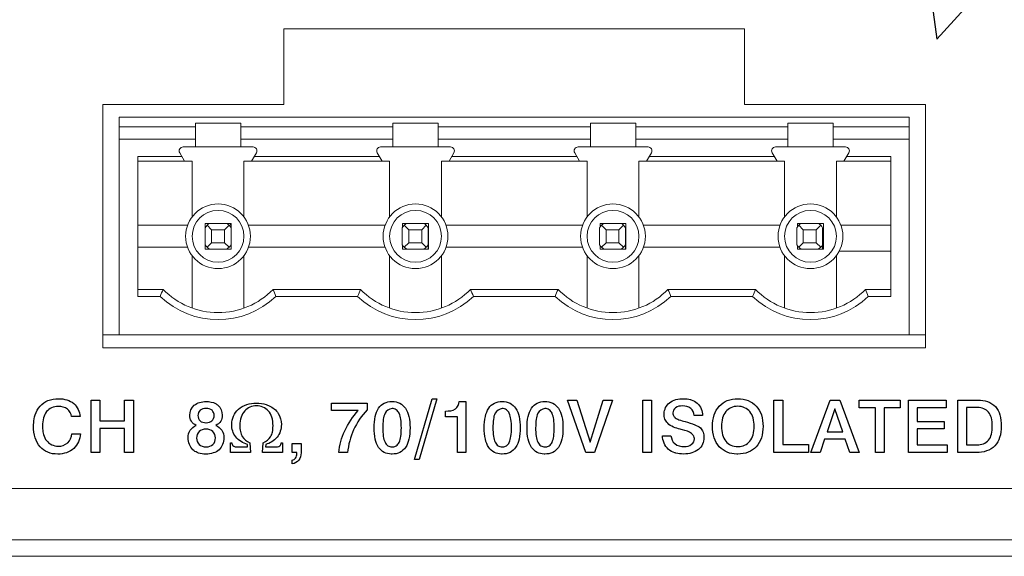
# Model space of a CAD drawing. Header units: inches. Extents: x 0 to 54.8, y -1.5 to 18.4.
# Tile 33 of 43: x 42.4 to 43.9, y 0 to 0.8. Entities that reach past the tile are written whole.
import ezdxf

# ---------------------------------------------------------------- set-up
doc = ezdxf.new("R2010")
doc.units = ezdxf.units.IN
doc.header["$MEASUREMENT"] = 0
doc.layers.get('0').update_dxf_attribs({"color": 8})
doc.layers.add('A', color=1, linetype='Continuous')
doc.layers.add('SCREEN', color=5, linetype='Continuous')

msp = doc.modelspace()

# ---------------------------------------------------------------- linework, layer by layer
at = {"lineweight": 5}
for points in [[(42.8208, 0.687), (42.8208, 0.687), (42.8208, 0.802), (42.8208, 0.802)], [(42.8208, 0.802), (42.8208, 0.802), (43.5208, 0.802), (43.5208, 0.802)], [(43.5208, 0.802), (43.5208, 0.802), (43.5208, 0.687), (43.5208, 0.687)], [(42.5458, 0.317), (42.5458, 0.317), (42.5458, 0.687), (42.5458, 0.687)], [(42.5458, 0.687), (42.5458, 0.687), (42.8208, 0.687), (42.8208, 0.687)], [(43.5208, 0.687), (43.5208, 0.687), (43.7958, 0.687), (43.7958, 0.687)], [(43.7958, 0.687), (43.7958, 0.687), (43.7958, 0.317), (43.7958, 0.317)], [(43.7958, 0.317), (43.7958, 0.317), (42.5458, 0.317), (42.5458, 0.317)], [(36.9238, 0.103), (36.9238, 0.103), (53.7678, 0.103), (53.7678, 0.103)], [(36.9238, 0.025), (36.9238, 0.025), (53.7678, 0.025), (53.7678, 0.025)], [(36.7988, 0), (36.7988, 0), (53.8928, 0), (53.8928, 0)]]:
    msp.add_open_spline(points, degree=3, dxfattribs=at)
at = {"layer": 'A', "lineweight": 5}
for points in [[(42.5708, 0.6677), (42.5708, 0.6677), (42.5708, 0.337), (42.5708, 0.337)], [(43.7708, 0.6677), (43.7708, 0.6677), (42.5708, 0.6677), (42.5708, 0.6677)], [(42.6864, 0.6224), (42.6864, 0.6224), (42.6864, 0.6588), (42.6864, 0.6588)], [(42.7553, 0.6588), (42.7553, 0.6588), (42.6864, 0.6588), (42.6864, 0.6588)], [(42.7553, 0.6588), (42.7553, 0.6588), (42.7553, 0.6224), (42.7553, 0.6224)], [(42.9864, 0.6224), (42.9864, 0.6224), (42.9864, 0.6588), (42.9864, 0.6588)], [(43.0553, 0.6588), (43.0553, 0.6588), (42.9864, 0.6588), (42.9864, 0.6588)], [(43.0553, 0.6588), (43.0553, 0.6588), (43.0553, 0.6224), (43.0553, 0.6224)], [(43.2864, 0.6224), (43.2864, 0.6224), (43.2864, 0.6588), (43.2864, 0.6588)], [(43.3553, 0.6588), (43.3553, 0.6588), (43.2864, 0.6588), (43.2864, 0.6588)], [(43.3553, 0.6588), (43.3553, 0.6588), (43.3553, 0.6224), (43.3553, 0.6224)], [(43.5864, 0.6224), (43.5864, 0.6224), (43.5864, 0.6588), (43.5864, 0.6588)], [(43.6553, 0.6588), (43.6553, 0.6588), (43.5864, 0.6588), (43.5864, 0.6588)], [(43.6553, 0.6588), (43.6553, 0.6588), (43.6553, 0.6224), (43.6553, 0.6224)], [(43.7708, 0.337), (43.7708, 0.337), (43.7708, 0.6677), (43.7708, 0.6677)], [(42.6864, 0.6529), (42.6864, 0.6529), (42.5708, 0.6529), (42.5708, 0.6529)], [(42.9864, 0.6529), (42.9864, 0.6529), (42.7553, 0.6529), (42.7553, 0.6529)], [(43.2864, 0.6529), (43.2864, 0.6529), (43.0553, 0.6529), (43.0553, 0.6529)], [(43.5864, 0.6529), (43.5864, 0.6529), (43.3553, 0.6529), (43.3553, 0.6529)], [(43.7708, 0.6529), (43.7708, 0.6529), (43.6553, 0.6529), (43.6553, 0.6529)], [(42.6864, 0.6342), (42.6864, 0.6342), (42.5708, 0.6342), (42.5708, 0.6342)], [(42.9864, 0.6342), (42.9864, 0.6342), (42.7553, 0.6342), (42.7553, 0.6342)], [(43.2864, 0.6342), (43.2864, 0.6342), (43.0553, 0.6342), (43.0553, 0.6342)], [(43.5864, 0.6342), (43.5864, 0.6342), (43.3553, 0.6342), (43.3553, 0.6342)], [(43.7708, 0.6342), (43.7708, 0.6342), (43.6553, 0.6342), (43.6553, 0.6342)], [(42.6626, 0.6136), (42.6626, 0.6136), (42.67, 0.6008), (42.67, 0.6008)], [(42.6677, 0.6224), (42.6677, 0.6224), (42.774, 0.6224), (42.774, 0.6224)], [(42.7717, 0.6008), (42.7717, 0.6008), (42.7791, 0.6136), (42.7791, 0.6136)], [(42.9626, 0.6136), (42.9626, 0.6136), (42.97, 0.6008), (42.97, 0.6008)], [(42.9677, 0.6224), (42.9677, 0.6224), (43.074, 0.6224), (43.074, 0.6224)], [(43.0717, 0.6008), (43.0717, 0.6008), (43.0791, 0.6136), (43.0791, 0.6136)], [(43.2626, 0.6136), (43.2626, 0.6136), (43.27, 0.6008), (43.27, 0.6008)], [(43.2677, 0.6224), (43.2677, 0.6224), (43.374, 0.6224), (43.374, 0.6224)], [(43.3717, 0.6008), (43.3717, 0.6008), (43.3791, 0.6136), (43.3791, 0.6136)], [(43.5626, 0.6136), (43.5626, 0.6136), (43.57, 0.6008), (43.57, 0.6008)], [(43.5677, 0.6224), (43.5677, 0.6224), (43.674, 0.6224), (43.674, 0.6224)], [(43.6717, 0.6008), (43.6717, 0.6008), (43.6791, 0.6136), (43.6791, 0.6136)], [(42.5988, 0.3953), (42.5988, 0.3953), (42.5988, 0.6077), (42.5988, 0.6077)], [(42.5988, 0.6077), (42.5988, 0.6077), (42.6659, 0.6077), (42.6659, 0.6077)], [(42.5988, 0.6008), (42.5988, 0.6008), (42.6815, 0.6008), (42.6815, 0.6008)], [(42.6815, 0.6008), (42.6815, 0.6008), (42.6815, 0.5161), (42.6815, 0.5161)], [(42.7602, 0.5161), (42.7602, 0.5161), (42.7602, 0.6008), (42.7602, 0.6008)], [(42.7602, 0.6008), (42.7602, 0.6008), (42.9815, 0.6008), (42.9815, 0.6008)], [(42.7757, 0.6077), (42.7757, 0.6077), (42.9659, 0.6077), (42.9659, 0.6077)], [(42.9815, 0.6008), (42.9815, 0.6008), (42.9815, 0.5161), (42.9815, 0.5161)], [(43.0602, 0.5161), (43.0602, 0.5161), (43.0602, 0.6008), (43.0602, 0.6008)], [(43.0602, 0.6008), (43.0602, 0.6008), (43.2815, 0.6008), (43.2815, 0.6008)], [(43.0757, 0.6077), (43.0757, 0.6077), (43.2659, 0.6077), (43.2659, 0.6077)], [(43.2815, 0.6008), (43.2815, 0.6008), (43.2815, 0.5161), (43.2815, 0.5161)], [(43.3602, 0.5161), (43.3602, 0.5161), (43.3602, 0.6008), (43.3602, 0.6008)], [(43.3602, 0.6008), (43.3602, 0.6008), (43.5815, 0.6008), (43.5815, 0.6008)], [(43.3757, 0.6077), (43.3757, 0.6077), (43.5659, 0.6077), (43.5659, 0.6077)], [(43.5815, 0.6008), (43.5815, 0.6008), (43.5815, 0.5161), (43.5815, 0.5161)], [(43.6602, 0.5161), (43.6602, 0.5161), (43.6602, 0.6008), (43.6602, 0.6008)], [(43.6602, 0.6008), (43.6602, 0.6008), (43.7429, 0.6008), (43.7429, 0.6008)], [(43.6757, 0.6077), (43.6757, 0.6077), (43.7429, 0.6077), (43.7429, 0.6077)], [(43.7429, 0.6077), (43.7429, 0.6077), (43.7429, 0.3953), (43.7429, 0.3953)], [(42.6745, 0.5033), (42.6745, 0.5033), (42.5988, 0.5033), (42.5988, 0.5033)], [(42.7011, 0.4669), (42.7011, 0.4669), (42.7011, 0.5063), (42.7011, 0.5063)], [(42.7011, 0.5063), (42.7011, 0.5063), (42.7405, 0.5063), (42.7405, 0.5063)], [(42.7078, 0.5063), (42.7051, 0.5045), (42.7029, 0.5023), (42.7011, 0.4997)], [(42.7041, 0.5033), (42.7041, 0.5033), (42.711, 0.4964), (42.711, 0.4964)], [(42.711, 0.4768), (42.711, 0.4768), (42.711, 0.4964), (42.711, 0.4964)], [(42.711, 0.4964), (42.711, 0.4964), (42.7307, 0.4964), (42.7307, 0.4964)], [(42.7307, 0.4964), (42.7307, 0.4964), (42.7375, 0.5033), (42.7375, 0.5033)], [(42.7307, 0.4964), (42.7307, 0.4964), (42.7307, 0.4768), (42.7307, 0.4768)], [(42.7405, 0.4997), (42.7388, 0.5023), (42.7365, 0.5045), (42.7339, 0.5063)], [(42.7406, 0.5062), (42.7399, 0.505), (42.7393, 0.5037), (42.7387, 0.5024)], [(42.7405, 0.4669), (42.7405, 0.4669), (42.7405, 0.5063), (42.7405, 0.5063)], [(42.9745, 0.5033), (42.9745, 0.5033), (42.7671, 0.5033), (42.7671, 0.5033)], [(43.0074, 0.5063), (43.0047, 0.5045), (43.0025, 0.5023), (43.0007, 0.4997)], [(43.0007, 0.4997), (43.0007, 0.4997), (43.0007, 0.4735), (43.0007, 0.4735)], [(43.0011, 0.5063), (43.0011, 0.5063), (43.0011, 0.5002), (43.0011, 0.5002)], [(43.0011, 0.5063), (43.0011, 0.5063), (43.0405, 0.5063), (43.0405, 0.5063)], [(43.0037, 0.5033), (43.0037, 0.5033), (43.0106, 0.4964), (43.0106, 0.4964)], [(43.0106, 0.4768), (43.0106, 0.4768), (43.0106, 0.4964), (43.0106, 0.4964)], [(43.0106, 0.4964), (43.0106, 0.4964), (43.0303, 0.4964), (43.0303, 0.4964)], [(43.0303, 0.4964), (43.0303, 0.4964), (43.0371, 0.5033), (43.0371, 0.5033)], [(43.0303, 0.4964), (43.0303, 0.4964), (43.0303, 0.4768), (43.0303, 0.4768)], [(43.0401, 0.4997), (43.0384, 0.5023), (43.0361, 0.5045), (43.0335, 0.5063)], [(43.0401, 0.467), (43.0401, 0.467), (43.0401, 0.4997), (43.0401, 0.4997)], [(43.0405, 0.4669), (43.0405, 0.4669), (43.0405, 0.5063), (43.0405, 0.5063)], [(43.2745, 0.5033), (43.2745, 0.5033), (43.0671, 0.5033), (43.0671, 0.5033)], [(43.307, 0.5063), (43.3044, 0.5045), (43.3021, 0.5023), (43.3004, 0.4997)], [(43.3004, 0.4997), (43.3004, 0.4997), (43.3004, 0.4735), (43.3004, 0.4735)], [(43.3011, 0.5008), (43.3011, 0.5008), (43.3011, 0.5063), (43.3011, 0.5063)], [(43.3011, 0.5063), (43.3011, 0.5063), (43.3405, 0.5063), (43.3405, 0.5063)], [(43.3033, 0.5033), (43.3033, 0.5033), (43.3102, 0.4964), (43.3102, 0.4964)], [(43.3102, 0.4768), (43.3102, 0.4768), (43.3102, 0.4964), (43.3102, 0.4964)], [(43.3102, 0.4964), (43.3102, 0.4964), (43.3299, 0.4964), (43.3299, 0.4964)], [(43.3299, 0.4964), (43.3299, 0.4964), (43.3367, 0.5033), (43.3367, 0.5033)], [(43.3299, 0.4964), (43.3299, 0.4964), (43.3299, 0.4768), (43.3299, 0.4768)], [(43.3397, 0.4997), (43.338, 0.5023), (43.3357, 0.5045), (43.3331, 0.5063)], [(43.3397, 0.467), (43.3397, 0.467), (43.3397, 0.4997), (43.3397, 0.4997)], [(43.3405, 0.5063), (43.3405, 0.5063), (43.3405, 0.4669), (43.3405, 0.4669)], [(43.5745, 0.5033), (43.5745, 0.5033), (43.3671, 0.5033), (43.3671, 0.5033)], [(43.6066, 0.5063), (43.604, 0.5045), (43.6017, 0.5023), (43.6, 0.4997)], [(43.6, 0.4997), (43.6, 0.4997), (43.6, 0.4735), (43.6, 0.4735)], [(43.6011, 0.5013), (43.6011, 0.5013), (43.6011, 0.5063), (43.6011, 0.5063)], [(43.6011, 0.5063), (43.6011, 0.5063), (43.6405, 0.5063), (43.6405, 0.5063)], [(43.6029, 0.5033), (43.6029, 0.5033), (43.6098, 0.4964), (43.6098, 0.4964)], [(43.6098, 0.4768), (43.6098, 0.4768), (43.6098, 0.4964), (43.6098, 0.4964)], [(43.6098, 0.4964), (43.6098, 0.4964), (43.6295, 0.4964), (43.6295, 0.4964)], [(43.6295, 0.4964), (43.6295, 0.4964), (43.6364, 0.5033), (43.6364, 0.5033)], [(43.6295, 0.4964), (43.6295, 0.4964), (43.6295, 0.4768), (43.6295, 0.4768)], [(43.6393, 0.4997), (43.6376, 0.5023), (43.6353, 0.5045), (43.6327, 0.5063)], [(43.6393, 0.467), (43.6393, 0.467), (43.6393, 0.4997), (43.6393, 0.4997)], [(43.6405, 0.4669), (43.6405, 0.4669), (43.6405, 0.5063), (43.6405, 0.5063)], [(43.7429, 0.5033), (43.7429, 0.5033), (43.6671, 0.5033), (43.6671, 0.5033)], [(42.5988, 0.4699), (42.5988, 0.4699), (42.6745, 0.4699), (42.6745, 0.4699)], [(42.7011, 0.4735), (42.7029, 0.4709), (42.7051, 0.4687), (42.7078, 0.4669)], [(42.7011, 0.4669), (42.7011, 0.4669), (42.7405, 0.4669), (42.7405, 0.4669)], [(42.711, 0.4768), (42.711, 0.4768), (42.7041, 0.4699), (42.7041, 0.4699)], [(42.7307, 0.4768), (42.7307, 0.4768), (42.711, 0.4768), (42.711, 0.4768)], [(42.7307, 0.4768), (42.7307, 0.4768), (42.7375, 0.4699), (42.7375, 0.4699)], [(42.7339, 0.4669), (42.7365, 0.4687), (42.7388, 0.4709), (42.7405, 0.4735)], [(42.7671, 0.4699), (42.7671, 0.4699), (42.9745, 0.4699), (42.9745, 0.4699)], [(43.0007, 0.4735), (43.0025, 0.4709), (43.0047, 0.4687), (43.0074, 0.4669)], [(43.0011, 0.473), (43.0011, 0.473), (43.0011, 0.4669), (43.0011, 0.4669)], [(43.0011, 0.4669), (43.0011, 0.4669), (43.0405, 0.4669), (43.0405, 0.4669)], [(43.0106, 0.4768), (43.0106, 0.4768), (43.0037, 0.4699), (43.0037, 0.4699)], [(43.0303, 0.4768), (43.0303, 0.4768), (43.0106, 0.4768), (43.0106, 0.4768)], [(43.0303, 0.4768), (43.0303, 0.4768), (43.0371, 0.4699), (43.0371, 0.4699)], [(43.0335, 0.4669), (43.0361, 0.4687), (43.0384, 0.4709), (43.0401, 0.4735)], [(43.0671, 0.4699), (43.0671, 0.4699), (43.2745, 0.4699), (43.2745, 0.4699)], [(43.3004, 0.4735), (43.3021, 0.4709), (43.3044, 0.4687), (43.307, 0.4669)], [(43.3011, 0.4669), (43.3011, 0.4669), (43.3011, 0.4724), (43.3011, 0.4724)], [(43.3011, 0.4669), (43.3011, 0.4669), (43.3405, 0.4669), (43.3405, 0.4669)], [(43.3102, 0.4768), (43.3102, 0.4768), (43.3033, 0.4699), (43.3033, 0.4699)], [(43.3299, 0.4768), (43.3299, 0.4768), (43.3102, 0.4768), (43.3102, 0.4768)], [(43.3299, 0.4768), (43.3299, 0.4768), (43.3367, 0.4699), (43.3367, 0.4699)], [(43.3331, 0.4669), (43.3357, 0.4687), (43.338, 0.4709), (43.3397, 0.4735)], [(43.3671, 0.4699), (43.3671, 0.4699), (43.5745, 0.4699), (43.5745, 0.4699)], [(43.6, 0.4735), (43.6017, 0.4709), (43.604, 0.4687), (43.6066, 0.4669)], [(43.6011, 0.4669), (43.6011, 0.4669), (43.6011, 0.4719), (43.6011, 0.4719)], [(43.6011, 0.4669), (43.6011, 0.4669), (43.6405, 0.4669), (43.6405, 0.4669)], [(43.6098, 0.4768), (43.6098, 0.4768), (43.6029, 0.4699), (43.6029, 0.4699)], [(43.6295, 0.4768), (43.6295, 0.4768), (43.6098, 0.4768), (43.6098, 0.4768)], [(43.6295, 0.4768), (43.6295, 0.4768), (43.6364, 0.4699), (43.6364, 0.4699)], [(43.6327, 0.4669), (43.6353, 0.4687), (43.6376, 0.4709), (43.6393, 0.4735)], [(43.6645, 0.464), (43.6645, 0.464), (43.7429, 0.464), (43.7429, 0.464)], [(42.6815, 0.3773), (42.6815, 0.3773), (42.6815, 0.4571), (42.6815, 0.4571)], [(42.7602, 0.3773), (42.7602, 0.3773), (42.7602, 0.4571), (42.7602, 0.4571)], [(42.9815, 0.4571), (42.9815, 0.4571), (42.9815, 0.3773), (42.9815, 0.3773)], [(43.0602, 0.3773), (43.0602, 0.3773), (43.0602, 0.4571), (43.0602, 0.4571)], [(43.2815, 0.4571), (43.2815, 0.4571), (43.2815, 0.3773), (43.2815, 0.3773)], [(43.3602, 0.3773), (43.3602, 0.3773), (43.3602, 0.4571), (43.3602, 0.4571)], [(43.5815, 0.4571), (43.5815, 0.4571), (43.5815, 0.3773), (43.5815, 0.3773)], [(43.6602, 0.3773), (43.6602, 0.3773), (43.6602, 0.4571), (43.6602, 0.4571)], [(42.6373, 0.4059), (42.6373, 0.4059), (42.5988, 0.4059), (42.5988, 0.4059)], [(42.6373, 0.4059), (42.6358, 0.4024), (42.6344, 0.3989), (42.6329, 0.3953)], [(42.8043, 0.4059), (42.8043, 0.4059), (42.9373, 0.4059), (42.9373, 0.4059)], [(42.8087, 0.3953), (42.8073, 0.3989), (42.8058, 0.4024), (42.8043, 0.4059)], [(42.9373, 0.4059), (42.9358, 0.4024), (42.9344, 0.3989), (42.9329, 0.3953)], [(43.1043, 0.4059), (43.1043, 0.4059), (43.2373, 0.4059), (43.2373, 0.4059)], [(43.1087, 0.3953), (43.1073, 0.3989), (43.1058, 0.4024), (43.1043, 0.4059)], [(43.2373, 0.4059), (43.2358, 0.4024), (43.2344, 0.3989), (43.2329, 0.3953)], [(43.5373, 0.4059), (43.5373, 0.4059), (43.4043, 0.4059), (43.4043, 0.4059)], [(43.4087, 0.3953), (43.4073, 0.3989), (43.4058, 0.4024), (43.4043, 0.4059)], [(43.5373, 0.4059), (43.5358, 0.4024), (43.5344, 0.3989), (43.5329, 0.3953)], [(43.7429, 0.4059), (43.7429, 0.4059), (43.7043, 0.4059), (43.7043, 0.4059)], [(43.7087, 0.3953), (43.7073, 0.3989), (43.7058, 0.4024), (43.7043, 0.4059)], [(42.6329, 0.3953), (42.6329, 0.3953), (42.5988, 0.3953), (42.5988, 0.3953)], [(42.6329, 0.3953), (42.682, 0.3481), (42.7596, 0.3481), (42.8087, 0.3953)], [(42.9329, 0.3953), (42.9329, 0.3953), (42.8087, 0.3953), (42.8087, 0.3953)], [(42.9329, 0.3953), (42.982, 0.3481), (43.0596, 0.3481), (43.1087, 0.3953)], [(43.2329, 0.3953), (43.2329, 0.3953), (43.1087, 0.3953), (43.1087, 0.3953)], [(43.2329, 0.3953), (43.282, 0.3481), (43.3596, 0.3481), (43.4087, 0.3953)], [(43.5329, 0.3953), (43.5329, 0.3953), (43.4087, 0.3953), (43.4087, 0.3953)], [(43.5329, 0.3953), (43.582, 0.3481), (43.6596, 0.3481), (43.7087, 0.3953)], [(43.7429, 0.3953), (43.7429, 0.3953), (43.7087, 0.3953), (43.7087, 0.3953)], [(42.5458, 0.337), (42.5458, 0.337), (43.7958, 0.337), (43.7958, 0.337)]]:
    msp.add_open_spline(points, degree=3, dxfattribs=at)
for points, knots in [([(42.6677, 0.6224), (42.6656, 0.6224), (42.6636, 0.6213), (42.6626, 0.6195), (42.6626, 0.6195), (42.6615, 0.6176), (42.6615, 0.6154), (42.6626, 0.6136)], [0, 0, 0, 0, 0.5, 0.5, 0.5, 0.5, 1, 1, 1, 1]), ([(42.7791, 0.6136), (42.7801, 0.6154), (42.7801, 0.6176), (42.7791, 0.6195), (42.7791, 0.6195), (42.778, 0.6213), (42.7761, 0.6224), (42.774, 0.6224)], [0, 0, 0, 0, 0.5, 0.5, 0.5, 0.5, 1, 1, 1, 1]), ([(42.9677, 0.6224), (42.9656, 0.6224), (42.9636, 0.6213), (42.9626, 0.6195), (42.9626, 0.6195), (42.9615, 0.6176), (42.9615, 0.6154), (42.9626, 0.6136)], [0, 0, 0, 0, 0.5, 0.5, 0.5, 0.5, 1, 1, 1, 1]), ([(43.0791, 0.6136), (43.0801, 0.6154), (43.0801, 0.6176), (43.0791, 0.6195), (43.0791, 0.6195), (43.078, 0.6213), (43.0761, 0.6224), (43.074, 0.6224)], [0, 0, 0, 0, 0.5, 0.5, 0.5, 0.5, 1, 1, 1, 1]), ([(43.2677, 0.6224), (43.2656, 0.6224), (43.2636, 0.6213), (43.2626, 0.6195), (43.2626, 0.6195), (43.2615, 0.6176), (43.2615, 0.6154), (43.2626, 0.6136)], [0, 0, 0, 0, 0.5, 0.5, 0.5, 0.5, 1, 1, 1, 1]), ([(43.3791, 0.6136), (43.3801, 0.6154), (43.3801, 0.6176), (43.3791, 0.6195), (43.3791, 0.6195), (43.378, 0.6213), (43.3761, 0.6224), (43.374, 0.6224)], [0, 0, 0, 0, 0.5, 0.5, 0.5, 0.5, 1, 1, 1, 1]), ([(43.5677, 0.6224), (43.5656, 0.6224), (43.5636, 0.6213), (43.5626, 0.6195), (43.5626, 0.6195), (43.5615, 0.6176), (43.5615, 0.6154), (43.5626, 0.6136)], [0, 0, 0, 0, 0.5, 0.5, 0.5, 0.5, 1, 1, 1, 1]), ([(43.6791, 0.6136), (43.6801, 0.6154), (43.6801, 0.6176), (43.6791, 0.6195), (43.6791, 0.6195), (43.678, 0.6213), (43.6761, 0.6224), (43.674, 0.6224)], [0, 0, 0, 0, 0.5, 0.5, 0.5, 0.5, 1, 1, 1, 1]), ([(42.77, 0.4866), (42.77, 0.5138), (42.748, 0.5358), (42.7208, 0.5358), (42.7208, 0.5358), (42.6936, 0.5358), (42.6716, 0.5138), (42.6716, 0.4866), (42.6716, 0.4866), (42.6716, 0.4594), (42.6936, 0.4374), (42.7208, 0.4374), (42.7208, 0.4374), (42.748, 0.4374), (42.77, 0.4594), (42.77, 0.4866)], [0, 0, 0, 0, 0.25, 0.25, 0.25, 0.25, 0.5, 0.5, 0.5, 0.5, 0.75, 0.75, 0.75, 0.75, 1, 1, 1, 1]), ([(42.7602, 0.4866), (42.7602, 0.5083), (42.7426, 0.526), (42.7208, 0.526), (42.7208, 0.526), (42.6991, 0.526), (42.6815, 0.5083), (42.6815, 0.4866), (42.6815, 0.4866), (42.6815, 0.4649), (42.6991, 0.4472), (42.7208, 0.4472), (42.7208, 0.4472), (42.7426, 0.4472), (42.7602, 0.4649), (42.7602, 0.4866)], [0, 0, 0, 0, 0.25, 0.25, 0.25, 0.25, 0.5, 0.5, 0.5, 0.5, 0.75, 0.75, 0.75, 0.75, 1, 1, 1, 1]), ([(43.07, 0.4866), (43.07, 0.5138), (43.048, 0.5358), (43.0208, 0.5358), (43.0208, 0.5358), (42.9936, 0.5358), (42.9716, 0.5138), (42.9716, 0.4866), (42.9716, 0.4866), (42.9716, 0.4594), (42.9936, 0.4374), (43.0208, 0.4374), (43.0208, 0.4374), (43.048, 0.4374), (43.07, 0.4594), (43.07, 0.4866)], [0, 0, 0, 0, 0.25, 0.25, 0.25, 0.25, 0.5, 0.5, 0.5, 0.5, 0.75, 0.75, 0.75, 0.75, 1, 1, 1, 1]), ([(43.0602, 0.4866), (43.0602, 0.5083), (43.0426, 0.526), (43.0208, 0.526), (43.0208, 0.526), (42.9991, 0.526), (42.9815, 0.5083), (42.9815, 0.4866), (42.9815, 0.4866), (42.9815, 0.4649), (42.9991, 0.4472), (43.0208, 0.4472), (43.0208, 0.4472), (43.0426, 0.4472), (43.0602, 0.4649), (43.0602, 0.4866)], [0, 0, 0, 0, 0.25, 0.25, 0.25, 0.25, 0.5, 0.5, 0.5, 0.5, 0.75, 0.75, 0.75, 0.75, 1, 1, 1, 1]), ([(43.37, 0.4866), (43.37, 0.5138), (43.348, 0.5358), (43.3208, 0.5358), (43.3208, 0.5358), (43.2936, 0.5358), (43.2716, 0.5138), (43.2716, 0.4866), (43.2716, 0.4866), (43.2716, 0.4594), (43.2936, 0.4374), (43.3208, 0.4374), (43.3208, 0.4374), (43.348, 0.4374), (43.37, 0.4594), (43.37, 0.4866)], [0, 0, 0, 0, 0.25, 0.25, 0.25, 0.25, 0.5, 0.5, 0.5, 0.5, 0.75, 0.75, 0.75, 0.75, 1, 1, 1, 1]), ([(43.3602, 0.4866), (43.3602, 0.5083), (43.3426, 0.526), (43.3208, 0.526), (43.3208, 0.526), (43.2991, 0.526), (43.2815, 0.5083), (43.2815, 0.4866), (43.2815, 0.4866), (43.2815, 0.4649), (43.2991, 0.4472), (43.3208, 0.4472), (43.3208, 0.4472), (43.3426, 0.4472), (43.3602, 0.4649), (43.3602, 0.4866)], [0, 0, 0, 0, 0.25, 0.25, 0.25, 0.25, 0.5, 0.5, 0.5, 0.5, 0.75, 0.75, 0.75, 0.75, 1, 1, 1, 1]), ([(43.67, 0.4866), (43.67, 0.5138), (43.648, 0.5358), (43.6208, 0.5358), (43.6208, 0.5358), (43.5936, 0.5358), (43.5716, 0.5138), (43.5716, 0.4866), (43.5716, 0.4866), (43.5716, 0.4594), (43.5936, 0.4374), (43.6208, 0.4374), (43.6208, 0.4374), (43.648, 0.4374), (43.67, 0.4594), (43.67, 0.4866)], [0, 0, 0, 0, 0.25, 0.25, 0.25, 0.25, 0.5, 0.5, 0.5, 0.5, 0.75, 0.75, 0.75, 0.75, 1, 1, 1, 1]), ([(43.6602, 0.4866), (43.6602, 0.5083), (43.6426, 0.526), (43.6208, 0.526), (43.6208, 0.526), (43.5991, 0.526), (43.5815, 0.5083), (43.5815, 0.4866), (43.5815, 0.4866), (43.5815, 0.4649), (43.5991, 0.4472), (43.6208, 0.4472), (43.6208, 0.4472), (43.6426, 0.4472), (43.6602, 0.4649), (43.6602, 0.4866)], [0, 0, 0, 0, 0.25, 0.25, 0.25, 0.25, 0.5, 0.5, 0.5, 0.5, 0.75, 0.75, 0.75, 0.75, 1, 1, 1, 1]), ([(42.6373, 0.4059), (42.6592, 0.3833), (42.6893, 0.3705), (42.7208, 0.3705), (42.7208, 0.3705), (42.7523, 0.3705), (42.7825, 0.3833), (42.8043, 0.4059)], [0, 0, 0, 0, 0.5, 0.5, 0.5, 0.5, 1, 1, 1, 1]), ([(42.9373, 0.4059), (42.9592, 0.3833), (42.9893, 0.3705), (43.0208, 0.3705), (43.0208, 0.3705), (43.0523, 0.3705), (43.0825, 0.3833), (43.1043, 0.4059)], [0, 0, 0, 0, 0.5, 0.5, 0.5, 0.5, 1, 1, 1, 1]), ([(43.2373, 0.4059), (43.2592, 0.3833), (43.2893, 0.3705), (43.3208, 0.3705), (43.3208, 0.3705), (43.3523, 0.3705), (43.3825, 0.3833), (43.4043, 0.4059)], [0, 0, 0, 0, 0.5, 0.5, 0.5, 0.5, 1, 1, 1, 1]), ([(43.5373, 0.4059), (43.5592, 0.3833), (43.5893, 0.3705), (43.6208, 0.3705), (43.6208, 0.3705), (43.6523, 0.3705), (43.6825, 0.3833), (43.7043, 0.4059)], [0, 0, 0, 0, 0.5, 0.5, 0.5, 0.5, 1, 1, 1, 1])]:
    msp.add_open_spline(points, degree=3, knots=knots, dxfattribs=at)
at = {"layer": 'SCREEN', "linetype": 'Continuous'}
for p, q in [((43.8009, 0.8747), (43.8126, 0.7863)), ((43.8126, 0.7863), (43.874, 0.8535)), ((43.0192, 0.1474), (43.0462, 0.2397)), ((43.0534, 0.2397), (43.0262, 0.1474)), ((43.0462, 0.2397), (43.0534, 0.2397)), ((42.5278, 0.2376), (42.5411, 0.2376)), ((42.5278, 0.1577), (42.5278, 0.2376)), ((42.5411, 0.2376), (42.5411, 0.2061)), ((42.5789, 0.2376), (42.5922, 0.2376)), ((42.5789, 0.2061), (42.5789, 0.2376)), ((42.5922, 0.2376), (42.5922, 0.1577)), ((42.8934, 0.2331), (42.9472, 0.2331)), ((42.8934, 0.2217), (42.8934, 0.2331)), ((42.9472, 0.2331), (42.9472, 0.2228)), ((43.0873, 0.2354), (43.097, 0.2354)), ((43.097, 0.2354), (43.097, 0.1577)), ((43.2515, 0.2376), (43.2658, 0.2376)), ((43.2793, 0.1577), (43.2515, 0.2376)), ((43.2658, 0.2376), (43.286, 0.1738)), ((43.286, 0.1738), (43.3061, 0.2376)), ((43.3203, 0.2376), (43.2927, 0.1577)), ((43.3061, 0.2376), (43.3203, 0.2376)), ((43.3659, 0.2376), (43.3793, 0.2376)), ((43.3659, 0.1577), (43.3659, 0.2376)), ((43.3793, 0.2376), (43.3793, 0.1577)), ((43.5653, 0.2376), (43.5786, 0.2376)), ((43.5653, 0.1577), (43.5653, 0.2376)), ((43.5786, 0.2376), (43.5786, 0.1698)), ((43.6215, 0.1577), (43.6505, 0.2376)), ((43.6505, 0.2376), (43.6655, 0.2376)), ((43.6655, 0.2376), (43.6948, 0.1577)), ((43.6947, 0.2376), (43.7571, 0.2376)), ((43.6947, 0.2259), (43.6947, 0.2376)), ((43.7194, 0.2259), (43.6947, 0.2259)), ((43.7194, 0.1577), (43.7194, 0.2259)), ((43.7571, 0.2259), (43.7326, 0.2259)), ((43.7326, 0.2259), (43.7326, 0.1577)), ((43.7571, 0.2376), (43.7571, 0.2259)), ((43.7698, 0.2376), (43.8271, 0.2376)), ((43.7698, 0.1577), (43.7698, 0.2376)), ((43.8271, 0.2259), (43.7829, 0.2259)), ((43.7829, 0.2259), (43.7829, 0.205)), ((43.8271, 0.2376), (43.8271, 0.2259)), ((43.8446, 0.2376), (43.8754, 0.2376)), ((43.8446, 0.1577), (43.8446, 0.2376)), ((43.8749, 0.2262), (43.8576, 0.2262)), ((43.8576, 0.2262), (43.8576, 0.1695)), ((42.5114, 0.2126), (42.4983, 0.2126)), ((42.9338, 0.2217), (42.8934, 0.2217)), ((43.0663, 0.2119), (43.0663, 0.2209)), ((43.0846, 0.2119), (43.0663, 0.2119)), ((43.0846, 0.1577), (43.0846, 0.2119)), ((43.4568, 0.2143), (43.4441, 0.2142)), ((43.6579, 0.2241), (43.646, 0.1895)), ((43.6698, 0.1895), (43.6579, 0.2241)), ((42.5411, 0.2061), (42.5789, 0.2061)), ((43.7829, 0.205), (43.8237, 0.205)), ((43.8237, 0.205), (43.8237, 0.1938)), ((42.4988, 0.1863), (42.5118, 0.1863)), ((42.5789, 0.1942), (42.5411, 0.1942)), ((42.5411, 0.1942), (42.5411, 0.1577)), ((42.5789, 0.1577), (42.5789, 0.1942)), ((43.396, 0.1833), (43.4089, 0.1833)), ((43.646, 0.1895), (43.6698, 0.1895)), ((43.8237, 0.1938), (43.7829, 0.1938)), ((43.7829, 0.1938), (43.7829, 0.1697)), ((42.7397, 0.1728), (42.7416, 0.1728)), ((42.7397, 0.1577), (42.7397, 0.1728)), ((42.7507, 0.1664), (42.7654, 0.1664)), ((42.7654, 0.1664), (42.7654, 0.1702)), ((42.7689, 0.1728), (42.7702, 0.1577)), ((42.7882, 0.1577), (42.7895, 0.1728)), ((42.7932, 0.1702), (42.7927, 0.1664)), ((42.7927, 0.1664), (42.8076, 0.1664)), ((42.8169, 0.1728), (42.8189, 0.1728)), ((42.8189, 0.1728), (42.8189, 0.1577)), ((42.8335, 0.1716), (42.847, 0.1716)), ((42.8335, 0.1577), (42.8335, 0.1716)), ((42.847, 0.1716), (42.847, 0.1573)), ((43.5786, 0.1698), (43.618, 0.1698)), ((43.618, 0.1698), (43.618, 0.1577)), ((43.6423, 0.1783), (43.6353, 0.1577)), ((43.6734, 0.1783), (43.6423, 0.1783)), ((43.6806, 0.1577), (43.6734, 0.1783)), ((43.7829, 0.1697), (43.8286, 0.1697)), ((43.8286, 0.1697), (43.8286, 0.1577)), ((43.8576, 0.1695), (43.874, 0.1695)), ((42.5411, 0.1577), (42.5278, 0.1577)), ((42.5922, 0.1577), (42.5789, 0.1577)), ((42.7702, 0.1577), (42.7397, 0.1577)), ((42.8189, 0.1577), (42.7882, 0.1577)), ((42.8404, 0.1577), (42.8335, 0.1577)), ((42.8405, 0.1559), (42.8404, 0.1577)), ((42.9176, 0.1577), (42.9041, 0.1577)), ((43.097, 0.1577), (43.0846, 0.1577)), ((43.2927, 0.1577), (43.2793, 0.1577)), ((43.3793, 0.1577), (43.3659, 0.1577)), ((43.618, 0.1577), (43.5653, 0.1577)), ((43.6353, 0.1577), (43.6215, 0.1577)), ((43.6948, 0.1577), (43.6806, 0.1577)), ((43.7326, 0.1577), (43.7194, 0.1577)), ((43.8286, 0.1577), (43.7698, 0.1577)), ((43.8732, 0.1577), (43.8446, 0.1577)), ((42.8335, 0.1404), (42.8335, 0.1461)), ((43.0262, 0.1474), (43.0192, 0.1474))]:
    msp.add_line(p, q, dxfattribs=at)
msp.add_arc((43.3942, 0.071), 0.1256, 75.213, 76.8655, dxfattribs=at)
for points, knots in [([(42.4407, 0.2029), (42.441, 0.2071), (42.4426, 0.2163), (42.4494, 0.2291), (42.4625, 0.2382), (42.4773, 0.2403), (42.491, 0.2387), (42.5054, 0.2316), (42.5108, 0.2199), (42.5114, 0.2126)], [0, 0, 0, 0, 0.118567, 0.263479, 0.401877, 0.554542, 0.679482, 0.78938, 1, 1, 1, 1]), ([(43.4228, 0.1933), (43.416, 0.1951), (43.406, 0.1981), (43.3991, 0.2088), (43.3972, 0.2204), (43.4056, 0.2371), (43.4241, 0.2404), (43.4351, 0.2393), (43.4385, 0.2383)], [0, 0, 0, 0, 0.237237, 0.323923, 0.420345, 0.626127, 0.880328, 1, 1, 1, 1]), ([(43.5088, 0.1555), (43.5039, 0.1556), (43.494, 0.1573), (43.4813, 0.166), (43.4733, 0.1805), (43.4714, 0.1976), (43.4733, 0.2146), (43.4813, 0.2291), (43.4945, 0.2381), (43.5049, 0.2397), (43.5104, 0.2397)], [0, 0, 0, 0, 0.115123, 0.231921, 0.353626, 0.493786, 0.633811, 0.755499, 0.87149, 1, 1, 1, 1]), ([(43.5104, 0.2397), (43.5159, 0.2397), (43.5263, 0.238), (43.5395, 0.229), (43.5475, 0.2146), (43.5494, 0.1976), (43.5475, 0.1805), (43.5395, 0.1661), (43.5263, 0.1569), (43.5153, 0.1554), (43.5093, 0.1555), (43.5088, 0.1555)], [0, 0, 0, 0, 0.125244, 0.238472, 0.357178, 0.493571, 0.630109, 0.748845, 0.862858, 0.987518, 1, 1, 1, 1]), ([(42.4983, 0.2126), (42.4977, 0.2168), (42.4927, 0.2259), (42.4794, 0.2285), (42.4679, 0.2267), (42.4595, 0.2202), (42.4548, 0.2101), (42.4538, 0.1994), (42.4543, 0.1924), (42.4548, 0.1895)], [0, 0, 0, 0, 0.163482, 0.346371, 0.477342, 0.598137, 0.730951, 0.89148, 1, 1, 1, 1]), ([(42.6876, 0.199), (42.6847, 0.2004), (42.6793, 0.2047), (42.6765, 0.2169), (42.6817, 0.2292), (42.6929, 0.2346), (42.704, 0.2359), (42.7128, 0.2345), (42.717, 0.2322)], [0, 0, 0, 0, 0.139079, 0.277259, 0.516125, 0.645003, 0.795247, 1, 1, 1, 1]), ([(42.7025, 0.2249), (42.6992, 0.2249), (42.6928, 0.2234), (42.689, 0.2141), (42.6926, 0.2047), (42.6993, 0.2031), (42.7028, 0.2031), (42.703, 0.2031)], [0, 0, 0, 0, 0.257017, 0.48865, 0.728035, 0.986943, 1, 1, 1, 1]), ([(42.703, 0.2031), (42.7062, 0.2032), (42.7124, 0.2049), (42.7162, 0.2141), (42.7124, 0.2235), (42.7059, 0.2249), (42.7025, 0.2249)], [0, 0, 0, 0, 0.253017, 0.494374, 0.733389, 1, 1, 1, 1]), ([(42.717, 0.2322), (42.7183, 0.2315), (42.7241, 0.2276), (42.7286, 0.217), (42.7259, 0.2047), (42.7204, 0.2004), (42.7175, 0.199)], [0, 0, 0, 0, 0.110546, 0.518624, 0.758751, 1, 1, 1, 1]), ([(42.7654, 0.1702), (42.7587, 0.1722), (42.7459, 0.1797), (42.7387, 0.2023), (42.7498, 0.2278), (42.7744, 0.2342), (42.7891, 0.2323), (42.7939, 0.2308)], [0, 0, 0, 0, 0.190617, 0.372063, 0.601197, 0.864509, 1, 1, 1, 1]), ([(42.7693, 0.2269), (42.7662, 0.2255), (42.7604, 0.2213), (42.7549, 0.2113), (42.7536, 0.2002), (42.7544, 0.1901), (42.7578, 0.1797), (42.7644, 0.1745), (42.7689, 0.1728)], [0, 0, 0, 0, 0.149057, 0.315676, 0.506149, 0.655816, 0.778673, 1, 1, 1, 1]), ([(42.7895, 0.1728), (42.7939, 0.1747), (42.8004, 0.1794), (42.8039, 0.1896), (42.8046, 0.1997), (42.8035, 0.2111), (42.7965, 0.2244), (42.7824, 0.2306), (42.7724, 0.2282), (42.7693, 0.2269)], [0, 0, 0, 0, 0.169782, 0.258816, 0.370667, 0.525, 0.654182, 0.885622, 1, 1, 1, 1]), ([(42.7939, 0.2308), (42.7954, 0.2303), (42.8026, 0.2274), (42.8137, 0.2185), (42.8189, 0.1994), (42.8126, 0.1795), (42.7997, 0.1717), (42.7932, 0.1702)], [0, 0, 0, 0, 0.061003, 0.281793, 0.496756, 0.750681, 1, 1, 1, 1]), ([(42.9839, 0.1555), (42.9802, 0.1556), (42.9727, 0.1571), (42.9634, 0.1656), (42.9587, 0.1792), (42.9575, 0.1954), (42.9587, 0.2116), (42.9634, 0.2253), (42.973, 0.234), (42.981, 0.2354), (42.9851, 0.2354)], [0, 0, 0, 0, 0.101208, 0.20671, 0.332284, 0.494667, 0.65699, 0.782281, 0.887449, 1, 1, 1, 1]), ([(42.9851, 0.2246), (42.9808, 0.2243), (42.9736, 0.219), (42.9715, 0.2072), (42.9707, 0.1954), (42.9714, 0.1835), (42.9735, 0.1739), (42.9783, 0.1675), (42.9833, 0.1663), (42.986, 0.1664), (42.9865, 0.1664)], [0, 0, 0, 0, 0.176749, 0.30691, 0.488299, 0.668353, 0.797343, 0.891455, 0.98176, 1, 1, 1, 1]), ([(42.9851, 0.2354), (42.9892, 0.2354), (42.9972, 0.2339), (43.0069, 0.2252), (43.0117, 0.2115), (43.0129, 0.1954), (43.0117, 0.1792), (43.0069, 0.1656), (42.9973, 0.1568), (42.9888, 0.1554), (42.9843, 0.1555), (42.9839, 0.1555)], [0, 0, 0, 0, 0.110281, 0.213569, 0.336386, 0.495017, 0.652839, 0.77529, 0.878598, 0.98902, 1, 1, 1, 1]), ([(42.9865, 0.1664), (42.9883, 0.1666), (42.9923, 0.1678), (42.9968, 0.1739), (42.9989, 0.1835), (42.9995, 0.1953), (42.9989, 0.2072), (42.9968, 0.2169), (42.992, 0.2234), (42.9873, 0.2247), (42.9851, 0.2246)], [0, 0, 0, 0, 0.074888, 0.171544, 0.30379, 0.489036, 0.675221, 0.808816, 0.906433, 1, 1, 1, 1]), ([(43.0663, 0.2209), (43.0715, 0.2209), (43.0823, 0.2212), (43.0868, 0.2312), (43.0873, 0.2354)], [0, 0, 0, 0, 0.552261, 1, 1, 1, 1]), ([(43.1512, 0.1555), (43.1475, 0.1556), (43.14, 0.1571), (43.1308, 0.1656), (43.126, 0.1792), (43.1248, 0.1954), (43.126, 0.2116), (43.1307, 0.2253), (43.1403, 0.234), (43.1483, 0.2354), (43.1524, 0.2354)], [0, 0, 0, 0, 0.101208, 0.20671, 0.332284, 0.494667, 0.65699, 0.782281, 0.887449, 1, 1, 1, 1]), ([(43.1524, 0.2246), (43.1481, 0.2243), (43.1409, 0.219), (43.1388, 0.2072), (43.1381, 0.1954), (43.1387, 0.1835), (43.1408, 0.1739), (43.1456, 0.1675), (43.1506, 0.1663), (43.1533, 0.1664), (43.1538, 0.1664)], [0, 0, 0, 0, 0.176749, 0.30691, 0.488299, 0.668353, 0.797343, 0.891455, 0.98176, 1, 1, 1, 1]), ([(43.1524, 0.2354), (43.1566, 0.2354), (43.1646, 0.2339), (43.1742, 0.2252), (43.179, 0.2115), (43.1802, 0.1954), (43.179, 0.1792), (43.1742, 0.1656), (43.1646, 0.1568), (43.1561, 0.1554), (43.1516, 0.1555), (43.1512, 0.1555)], [0, 0, 0, 0, 0.110281, 0.213569, 0.336386, 0.495017, 0.652839, 0.77529, 0.878598, 0.98902, 1, 1, 1, 1]), ([(43.1538, 0.1664), (43.1556, 0.1666), (43.1596, 0.1678), (43.1641, 0.1739), (43.1662, 0.1835), (43.1668, 0.1953), (43.1662, 0.2072), (43.1641, 0.2169), (43.1593, 0.2234), (43.1547, 0.2247), (43.1524, 0.2246)], [0, 0, 0, 0, 0.074888, 0.171544, 0.30379, 0.489036, 0.675221, 0.808816, 0.906433, 1, 1, 1, 1]), ([(43.2162, 0.1555), (43.2125, 0.1556), (43.205, 0.1571), (43.1957, 0.1656), (43.191, 0.1792), (43.1898, 0.1954), (43.191, 0.2116), (43.1957, 0.2253), (43.2053, 0.234), (43.2133, 0.2354), (43.2174, 0.2354)], [0, 0, 0, 0, 0.101208, 0.20671, 0.332284, 0.494667, 0.65699, 0.782281, 0.887449, 1, 1, 1, 1]), ([(43.2174, 0.2246), (43.2131, 0.2243), (43.2059, 0.219), (43.2038, 0.2072), (43.203, 0.1954), (43.2037, 0.1835), (43.2058, 0.1739), (43.2106, 0.1675), (43.2156, 0.1663), (43.2183, 0.1664), (43.2188, 0.1664)], [0, 0, 0, 0, 0.176749, 0.30691, 0.488299, 0.668353, 0.797343, 0.891455, 0.98176, 1, 1, 1, 1]), ([(43.2174, 0.2354), (43.2215, 0.2354), (43.2295, 0.2339), (43.2392, 0.2252), (43.244, 0.2115), (43.2452, 0.1954), (43.244, 0.1792), (43.2392, 0.1656), (43.2296, 0.1568), (43.2211, 0.1554), (43.2166, 0.1555), (43.2162, 0.1555)], [0, 0, 0, 0, 0.110281, 0.213569, 0.336386, 0.495017, 0.652839, 0.77529, 0.878598, 0.98902, 1, 1, 1, 1]), ([(43.2188, 0.1664), (43.2206, 0.1666), (43.2246, 0.1678), (43.2291, 0.1739), (43.2312, 0.1835), (43.2318, 0.1953), (43.2312, 0.2072), (43.2291, 0.2169), (43.2243, 0.2234), (43.2196, 0.2247), (43.2174, 0.2246)], [0, 0, 0, 0, 0.074888, 0.171544, 0.30379, 0.489036, 0.675221, 0.808816, 0.906433, 1, 1, 1, 1]), ([(43.4441, 0.2142), (43.4438, 0.2181), (43.4398, 0.2268), (43.4271, 0.2295), (43.4158, 0.2275), (43.4115, 0.2205), (43.4117, 0.2172), (43.4117, 0.2167)], [0, 0, 0, 0, 0.256676, 0.542285, 0.782384, 0.969212, 1, 1, 1, 1]), ([(43.4385, 0.2383), (43.4389, 0.2382), (43.4427, 0.2371), (43.4524, 0.2319), (43.4567, 0.221), (43.4568, 0.2143)], [0, 0, 0, 0, 0.041386, 0.369319, 1, 1, 1, 1]), ([(43.5104, 0.2281), (43.5068, 0.2281), (43.4999, 0.2269), (43.4913, 0.2203), (43.4864, 0.2099), (43.4852, 0.1976), (43.4864, 0.1853), (43.4913, 0.1749), (43.4999, 0.1681), (43.5072, 0.1669), (43.5111, 0.167), (43.5115, 0.167)], [0, 0, 0, 0, 0.118653, 0.228451, 0.349508, 0.493985, 0.638226, 0.759337, 0.870001, 0.988205, 1, 1, 1, 1]), ([(43.5115, 0.167), (43.5147, 0.1671), (43.5212, 0.1683), (43.5294, 0.1749), (43.5344, 0.1853), (43.5356, 0.1976), (43.5344, 0.2099), (43.5295, 0.2203), (43.5209, 0.2269), (43.514, 0.2281), (43.5104, 0.2281)], [0, 0, 0, 0, 0.108765, 0.222048, 0.346142, 0.493937, 0.641965, 0.765825, 0.878256, 1, 1, 1, 1]), ([(43.8754, 0.2376), (43.8848, 0.2376), (43.9008, 0.233), (43.9097, 0.2143), (43.9112, 0.1979), (43.9095, 0.1814), (43.8996, 0.1625), (43.8831, 0.1577), (43.8732, 0.1577)], [0, 0, 0, 0, 0.232534, 0.348428, 0.492499, 0.635229, 0.75542, 1, 1, 1, 1]), ([(43.874, 0.1695), (43.8803, 0.1695), (43.8912, 0.173), (43.8965, 0.1866), (43.8974, 0.1982), (43.8964, 0.2098), (43.8911, 0.2225), (43.8809, 0.2262), (43.8749, 0.2262)], [0, 0, 0, 0, 0.231584, 0.354028, 0.513824, 0.661143, 0.779548, 1, 1, 1, 1]), ([(42.9041, 0.1577), (42.9053, 0.1691), (42.9117, 0.1926), (42.9256, 0.2124), (42.9338, 0.2217)], [0, 0, 0, 0, 0.481853, 1, 1, 1, 1]), ([(42.9472, 0.2228), (42.939, 0.2137), (42.9249, 0.1935), (42.9188, 0.1696), (42.9176, 0.1577)], [0, 0, 0, 0, 0.505921, 1, 1, 1, 1]), ([(43.4117, 0.2167), (43.4119, 0.2157), (43.4126, 0.2134), (43.4156, 0.2099), (43.4221, 0.2071), (43.4322, 0.2043), (43.4435, 0.2012), (43.4535, 0.1963), (43.4583, 0.1887), (43.4595, 0.1799), (43.4577, 0.1701), (43.4507, 0.1616), (43.4403, 0.1564), (43.4283, 0.1552), (43.4201, 0.1559), (43.4162, 0.1569)], [0, 0, 0, 0, 0.023432, 0.058927, 0.111442, 0.194696, 0.321242, 0.402631, 0.464223, 0.533852, 0.619801, 0.703986, 0.795934, 0.901944, 1, 1, 1, 1]), ([(42.5118, 0.1863), (42.5115, 0.1782), (42.5058, 0.1653), (42.4907, 0.1567), (42.4767, 0.1547), (42.462, 0.157), (42.4493, 0.1661), (42.4417, 0.1805), (42.4403, 0.1934), (42.4406, 0.2012), (42.4407, 0.2029)], [0, 0, 0, 0, 0.205265, 0.31191, 0.42628, 0.556979, 0.677825, 0.806038, 0.955014, 1, 1, 1, 1]), ([(42.6892, 0.1578), (42.6868, 0.1588), (42.6789, 0.1637), (42.6739, 0.1775), (42.6772, 0.1922), (42.684, 0.1975), (42.6876, 0.199)], [0, 0, 0, 0, 0.154284, 0.532422, 0.769448, 1, 1, 1, 1]), ([(42.7175, 0.199), (42.7211, 0.1976), (42.7278, 0.1922), (42.7313, 0.1776), (42.7258, 0.1629), (42.7133, 0.1563), (42.7023, 0.155), (42.694, 0.156), (42.6899, 0.1575), (42.6892, 0.1578)], [0, 0, 0, 0, 0.148722, 0.305594, 0.553684, 0.682527, 0.83095, 0.974786, 1, 1, 1, 1]), ([(42.4548, 0.1895), (42.455, 0.1881), (42.4561, 0.1832), (42.4608, 0.1724), (42.4765, 0.1651), (42.4938, 0.1708), (42.4984, 0.1813), (42.4988, 0.1863)], [0, 0, 0, 0, 0.06598, 0.232757, 0.529521, 0.767081, 1, 1, 1, 1]), ([(42.7025, 0.1933), (42.6986, 0.1933), (42.6909, 0.1912), (42.687, 0.1798), (42.691, 0.1686), (42.6987, 0.1663), (42.7028, 0.1664), (42.703, 0.1664)], [0, 0, 0, 0, 0.25283, 0.495473, 0.737315, 0.987114, 1, 1, 1, 1]), ([(42.703, 0.1664), (42.7068, 0.1664), (42.7143, 0.1687), (42.7182, 0.18), (42.714, 0.1913), (42.7064, 0.1933), (42.7025, 0.1933)], [0, 0, 0, 0, 0.248428, 0.500848, 0.742233, 1, 1, 1, 1]), ([(43.4162, 0.1569), (43.4157, 0.1571), (43.4116, 0.1582), (43.4007, 0.1637), (43.3963, 0.1759), (43.396, 0.1833)], [0, 0, 0, 0, 0.04208, 0.362526, 1, 1, 1, 1]), ([(43.4089, 0.1833), (43.4092, 0.1789), (43.4137, 0.169), (43.428, 0.1661), (43.4403, 0.1684), (43.4448, 0.1756), (43.4446, 0.1788), (43.4446, 0.1789)], [0, 0, 0, 0, 0.269044, 0.569847, 0.804579, 0.989997, 1, 1, 1, 1]), ([(43.4446, 0.1789), (43.4445, 0.1803), (43.4434, 0.1832), (43.4385, 0.1899), (43.4312, 0.1913), (43.4263, 0.1924)], [0, 0, 0, 0, 0.164367, 0.378829, 1, 1, 1, 1]), ([(42.7416, 0.1728), (42.7416, 0.1712), (42.7431, 0.1666), (42.7482, 0.1664), (42.7507, 0.1664)], [0, 0, 0, 0, 0.385456, 1, 1, 1, 1]), ([(42.8076, 0.1664), (42.81, 0.1664), (42.8149, 0.1665), (42.8167, 0.171), (42.8169, 0.1728)], [0, 0, 0, 0, 0.569225, 1, 1, 1, 1]), ([(42.847, 0.1573), (42.847, 0.1534), (42.845, 0.145), (42.8373, 0.1412), (42.8335, 0.1404)], [0, 0, 0, 0, 0.503867, 1, 1, 1, 1]), ([(42.8335, 0.1461), (42.8355, 0.1465), (42.8394, 0.1492), (42.8405, 0.1537), (42.8405, 0.1559)], [0, 0, 0, 0, 0.477219, 1, 1, 1, 1])]:
    msp.add_open_spline(points, degree=3, knots=knots, dxfattribs=at)

doc.saveas('drawing.dxf')
